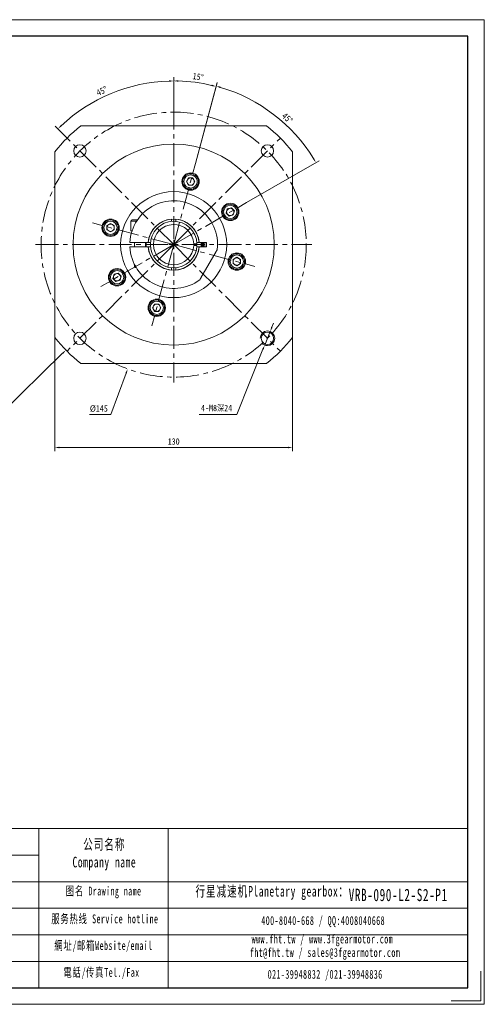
# Model space of a CAD drawing. Header units: millimetres. Extents: x 24 to 786, y 24 to 563.
# Tile 3 of 3: x 532 to 786, y 24 to 563. Entities that reach past the tile are written whole.
import ezdxf

# ---------------------------------------------------------------- set-up
doc = ezdxf.new("R2010")
doc.units = ezdxf.units.MM
doc.header["$LTSCALE"] = 10
doc.linetypes.add('CENTER', pattern=[2, 1.25, -0.25, 0.25, -0.25])
doc.layers.get('0').update_dxf_attribs({"lineweight": 18})
for name, color, linetype, lineweight in [('2细线层', 4, 'Continuous', 18), ('3中心线层', 1, 'CENTER', 18), ('图框_外框线', 7, 'Continuous', 18)]:
    doc.layers.add(name, color=color, linetype=linetype, lineweight=lineweight)
doc.styles.add('TH_GBDIM', font='txt', dxfattribs={"width": 0.8})
doc.styles.add('标准', font='txt', dxfattribs={"width": 0.667})
doc.dimstyles.new('TH_GBDIM', dxfattribs={"dimtxt": 3.5, "dimasz": 2.5, "dimexe": 2, "dimexo": 0, "dimgap": 1.5, "dimtad": 1, "dimdec": 1, "dimdsep": 46, "dimtxsty": 'TH_GBDIM', "dimcen": 2.5, "dimdle": 5, "dimclrd": 4, "dimclre": 4, "dimclrt": 3, "dimadec": 0, "dimazin": 0, "dimtfac": 0.714286, "dimtdec": 1, "dimtmove": 0, "dimatfit": 3, "dimfxl": 0, "dimtolj": 1, "dimarcsym": 0})

# ---------------------------------------------------------------- blocks, each defined once
blk = doc.blocks.new('*X4')
for points in [[(669.29, 394.48), (670.06, 394.17), (668.74, 392.01)], [(664.43, 382.42), (665.2, 382.11), (665.75, 384.59)]]:
    blk.add_hatch(color=4).paths.add_polyline_path(points, flags=0)
at = {"color": 4}
for p, q in [((669.67, 394.33), (670.61, 396.64)), ((668.74, 392.01), (665.75, 384.59)), ((650.44, 346.58), (664.82, 382.27)), ((629.97, 346.58), (650.44, 346.58))]:
    blk.add_line(p, q, dxfattribs=at)
blk.add_arc((667.24, 388.3), 4, 219.4153, 270, dxfattribs=at)
at = {"color": 3, "insert": (639.46, 349.97), "char_height": 3.5, "width": 31.2978, "attachment_point": 5, "style": 'TH_GBDIM'}
blk.add_mtext('4-M8深24', dxfattribs=at)
blk = doc.blocks.new('*X5')
blk.add_hatch(color=4).paths.add_polyline_path([(589.59, 369.36), (590.37, 369.07), (590.84, 371.56)], flags=0)
at = {"color": 4}
for p, q in [((615.98, 437.06), (615.98, 442.06)), ((613.48, 439.56), (618.48, 439.56)), ((581.61, 346.58), (589.98, 369.21)), ((569.98, 346.58), (581.61, 346.58))]:
    blk.add_line(p, q, dxfattribs=at)
at = {"color": 3, "insert": (575.05, 349.83), "char_height": 3.5, "width": 15.2756, "attachment_point": 5, "style": 'TH_GBDIM'}
blk.add_mtext('%%C145', dxfattribs=at)
blk = doc.blocks.new('*X6')
blk.add_hatch(color=4).paths.add_polyline_path([(554.97, 380.37), (555.55, 379.78), (557.05, 381.83)], flags=0)
at = {"color": 4}
for p, q in [((615.98, 437.06), (615.98, 442.06)), ((613.48, 439.56), (618.48, 439.56)), ((521.08, 346.58), (555.26, 380.08)), ((509.84, 346.58), (521.08, 346.58))]:
    blk.add_line(p, q, dxfattribs=at)
at = {"color": 3, "insert": (514.71, 349.83), "char_height": 3.5, "width": 15.2756, "attachment_point": 5, "style": 'TH_GBDIM'}
blk.add_mtext('%%C165', dxfattribs=at)
blk = doc.blocks.new('*X7')
for points in [[(553.48, 328.97), (553.48, 328.13), (550.98, 328.55)], [(678.48, 328.97), (678.48, 328.13), (680.98, 328.55)]]:
    blk.add_hatch(color=4).paths.add_polyline_path(points, flags=0)
at = {"color": 4}
for p, q in [((550.98, 388.76), (550.98, 326.55)), ((680.98, 388.76), (680.98, 326.55)), ((553.48, 328.55), (678.48, 328.55))]:
    blk.add_line(p, q, dxfattribs=at)
at = {"color": 3, "insert": (615.98, 331.8), "char_height": 3.5, "width": 10.64, "attachment_point": 5, "style": 'TH_GBDIM'}
blk.add_mtext('130', dxfattribs=at)
blk = doc.blocks.new('*X8')
for points in [[(613.47, 529.49), (613.48, 528.65), (615.98, 529.1)], [(554.74, 504.32), (554.16, 504.92), (552.66, 502.88)]]:
    blk.add_hatch(color=4).paths.add_polyline_path(points, flags=0)
at = {"color": 4}
for p, q in [((615.98, 515.06), (615.98, 531.1)), ((557.64, 497.9), (551.25, 504.29))]:
    blk.add_line(p, q, dxfattribs=at)
blk.add_arc((615.98, 439.56), 89.54, 91.5997, 133.4003, dxfattribs=at)
at = {"color": 3, "insert": (576.7, 523.63), "char_height": 3.5, "width": 12.678, "attachment_point": 5, "rotation": 25.0395, "style": 'TH_GBDIM'}
blk.add_mtext('45%%D', dxfattribs=at)
blk = doc.blocks.new('*X9')
for points in [[(618.47, 528.7), (618.48, 529.53), (615.98, 529.15)], [(636.84, 527.11), (636.64, 526.31), (639.17, 526.1)]]:
    blk.add_hatch(color=4).paths.add_polyline_path(points, flags=0)
at = {"color": 4}
for p, q in [((615.98, 515.06), (615.98, 531.15)), ((627.89, 484.01), (639.68, 528.03))]:
    blk.add_line(p, q, dxfattribs=at)
blk.add_arc((615.98, 439.56), 89.59, 76.5989, 88.4011, dxfattribs=at)
at = {"color": 3, "insert": (629.35, 531.43), "char_height": 3.5, "width": 10.9048, "attachment_point": 5, "rotation": 351.7181, "style": 'TH_GBDIM'}
blk.add_mtext('15%%D', dxfattribs=at)
blk = doc.blocks.new('*X10')
for points in [[(641.51, 525.21), (641.74, 526.01), (639.22, 526.29)], [(692.82, 486.82), (692.1, 486.39), (693.74, 484.46)]]:
    blk.add_hatch(color=4).paths.add_polyline_path(points, flags=0)
at = {"color": 4}
for p, q in [((627.89, 484.01), (639.74, 528.22)), ((655.83, 462.57), (695.47, 485.46))]:
    blk.add_line(p, q, dxfattribs=at)
blk.add_arc((615.98, 439.56), 89.79, 31.5953, 73.4047, dxfattribs=at)
at = {"color": 3, "insert": (678.19, 508.74), "char_height": 3.5, "width": 12.754, "attachment_point": 5, "rotation": 318.0371, "style": 'TH_GBDIM'}
blk.add_mtext('45%%D', dxfattribs=at)

msp = doc.modelspace()

# ---------------------------------------------------------------- linework, layer by layer
at = {"color": 7, "linetype": 'Continuous', "lineweight": 15}
for p, q in [((565.17, 504.56), (666.78, 504.56)), ((550.98, 388.76), (550.98, 490.37)), ((680.98, 490.37), (680.98, 388.76)), ((622.92, 474.09), (624.08, 476.09)), ((624.08, 476.09), (626.39, 476.09)), ((626.39, 476.09), (627.54, 474.09)), ((624.08, 472.09), (622.92, 474.09)), ((626.39, 472.09), (624.08, 472.09)), ((627.54, 474.09), (626.39, 472.09)), ((644.71, 456.84), (645.31, 459.07)), ((645.31, 459.07), (647.54, 459.67)), ((647.54, 459.67), (649.17, 458.03)), ((649.17, 458.03), (648.57, 455.8)), ((593.23, 453.06), (596.14, 453.06)), ((614.73, 453.51), (614.73, 453)), ((614.73, 453), (614.73, 452.25)), ((617.23, 453.51), (617.23, 453)), ((617.23, 452.25), (617.23, 453)), ((646.34, 455.21), (644.71, 456.84)), ((648.57, 455.8), (646.34, 455.21)), ((579.45, 449.97), (581.45, 451.12)), ((579.45, 447.66), (579.45, 449.97)), ((581.45, 446.51), (579.45, 447.66)), ((581.45, 451.12), (583.45, 449.97)), ((583.45, 447.66), (581.45, 446.51)), ((583.45, 449.97), (583.45, 447.66)), ((592.48, 452.31), (592.48, 447.06)), ((595.65, 452.31), (592.48, 452.31)), ((593.18, 447.06), (592.48, 447.06)), ((601.53, 440.81), (592.51, 440.81)), ((592.51, 438.31), (601.53, 438.31)), ((594.48, 440.81), (594.48, 438.31)), ((600.48, 440.81), (600.48, 438.31)), ((600.78, 440.81), (600.73, 439.56)), ((600.73, 439.56), (600.78, 438.31)), ((603.29, 440.81), (602.54, 440.81)), ((602.54, 438.31), (603.29, 438.31)), ((628.72, 440.06), (627.27, 440.06)), ((627.27, 439.06), (628.72, 439.06)), ((629.42, 440.81), (628.67, 440.81)), ((628.67, 438.31), (629.42, 438.31)), ((633.58, 440.81), (630.42, 440.81)), ((630.42, 438.31), (633.58, 438.31)), ((633.98, 438.71), (633.98, 440.41)), ((630.9, 421.41), (639.16, 435.72)), ((648.51, 431.46), (650.51, 432.62)), ((648.51, 429.15), (648.51, 431.46)), ((650.51, 432.62), (652.51, 431.46)), ((652.51, 431.46), (652.51, 429.15)), ((594.48, 428.9), (594.48, 427.31)), ((594.48, 427.31), (595.34, 427.31)), ((595.49, 427.06), (594.73, 427.06)), ((614.73, 426.87), (614.73, 426.12)), ((614.73, 426.12), (614.73, 425.62)), ((617.23, 426.12), (617.23, 426.87)), ((617.23, 426.12), (617.23, 425.62)), ((650.51, 428), (648.51, 429.15)), ((652.51, 429.15), (650.51, 428)), ((582.79, 421.09), (583.39, 423.32)), ((584.42, 419.46), (582.79, 421.09)), ((583.39, 423.32), (585.62, 423.92)), ((585.62, 423.92), (587.25, 422.28)), ((587.25, 422.28), (586.65, 420.05)), ((586.65, 420.05), (584.42, 419.46)), ((604.42, 405.03), (605.57, 407.03)), ((605.57, 403.03), (604.42, 405.03)), ((605.57, 407.03), (607.88, 407.03)), ((607.88, 407.03), (609.04, 405.03)), ((609.04, 405.03), (607.88, 403.03)), ((607.88, 403.03), (605.57, 403.03)), ((666.78, 374.56), (565.17, 374.56))]:
    msp.add_line(p, q, dxfattribs=at)
for points in [[(631.68, 440.81), (631.73, 439.56), (631.68, 438.31)], [(631.93, 438.31), (631.97, 439.1), (631.93, 440.81)], [(632.33, 440.81), (632.37, 439.97), (632.33, 438.31)]]:
    msp.add_lwpolyline(points, dxfattribs=at)
for centre, radius in [((615.98, 439.56), 55), ((564.71, 490.83), 3.4), ((667.24, 490.83), 3.4), ((625.23, 474.09), 4.75), ((625.23, 474.09), 4.25), ((625.23, 474.09), 3.63), ((615.98, 439.56), 29), ((646.94, 457.44), 4.75), ((646.94, 457.44), 4.25), ((646.94, 457.44), 3.63), ((581.45, 448.81), 4.75), ((581.45, 448.81), 4.25), ((581.45, 448.81), 3.63), ((650.51, 430.31), 4.75), ((650.51, 430.31), 4.25), ((650.51, 430.31), 3.62), ((585.02, 421.69), 4.75), ((585.02, 421.69), 4.25), ((585.02, 421.69), 3.63), ((606.73, 405.03), 4.75), ((606.73, 405.03), 4.25), ((606.73, 405.03), 3.63), ((564.71, 388.3), 3.4), ((667.24, 388.3), 3.4)]:
    msp.add_circle(centre, radius, dxfattribs=at)
for centre, radius, start, end in [((615.98, 439.56), 82.5, 128.0123, 141.9877), ((615.98, 439.56), 82.5, 38.0123, 51.9877), ((625.23, 474.09), 2, 150, 210), ((625.23, 474.09), 2, 90, 150), ((625.23, 474.09), 2, 30, 90), ((625.23, 474.09), 2, 330, 30), ((625.23, 474.09), 2, 210, 270), ((625.23, 474.09), 2, 270, 330), ((615.98, 439.56), 24, 353.5565, 177.0145), ((646.94, 457.44), 2, 105, 165), ((646.94, 457.44), 2, 45, 105), ((646.94, 457.44), 2, 345, 45), ((593.23, 452.31), 0.75, 90, 180), ((615.98, 439.56), 14, 5.1225, 174.8775), ((615.98, 439.56), 14, 95.1225, 174.8775), ((615.98, 439.56), 14, 5.1225, 84.8775), ((646.94, 457.44), 2, 165, 225), ((646.94, 457.44), 2, 225, 285), ((646.94, 457.44), 2, 285, 345), ((581.45, 448.81), 2, 120, 180), ((581.45, 448.81), 2, 180, 240), ((581.45, 448.81), 2, 60, 120), ((581.45, 448.81), 2, 0, 60), ((581.45, 448.81), 2, 300, 0), ((615.98, 439.56), 12.75, 2.2475, 357.7525), ((615.98, 439.56), 11, 2.6053, 357.3947), ((581.45, 448.81), 2, 240, 300), ((615.98, 439.56), 24, 182.9855, 306.4435), ((615.98, 439.56), 15, 175.2198, 184.7802), ((615.98, 439.56), 14, 185.1225, 354.8775), ((615.98, 439.56), 14, 185.1225, 264.8775), ((615.98, 439.56), 14, 275.1225, 354.8775), ((615.98, 439.56), 12.1, 357.6317, 2.3683), ((615.98, 439.56), 15, 355.2198, 4.7802), ((615.98, 439.56), 15.25, 355.2983, 4.7017), ((615.98, 439.56), 17, 355.7833, 4.2167), ((633.58, 440.41), 0.4, 0, 90), ((633.58, 438.71), 0.4, 270, 0), ((650.51, 430.31), 2, 120, 180), ((650.51, 430.31), 2, 60, 120), ((650.51, 430.31), 2, 360, 60), ((650.51, 430.31), 2, 180, 240), ((650.51, 430.31), 2, 240, 300), ((650.51, 430.31), 2, 300, 0), ((585.02, 421.69), 2, 165, 225), ((585.02, 421.69), 2, 105, 165), ((585.02, 421.69), 2, 225, 285), ((585.02, 421.69), 2, 45, 105), ((585.02, 421.69), 2, 285, 345), ((585.02, 421.69), 2, 345, 45), ((606.73, 405.03), 2, 150, 210), ((606.73, 405.03), 2, 90, 150), ((606.73, 405.03), 2, 30, 90), ((606.73, 405.03), 2, 330, 30), ((606.73, 405.03), 2, 210, 270), ((606.73, 405.03), 2, 270, 330), ((615.98, 439.56), 82.5, 218.0123, 231.9877), ((615.98, 439.56), 82.5, 308.0123, 321.9877)]:
    msp.add_arc(centre, radius, start, end, dxfattribs=at)
for points in [[(592.51, 440.81), (592.01, 440.81)], [(592.01, 438.31), (592.51, 438.31)], [(602.03, 440.81), (601.53, 440.81)], [(601.53, 438.31), (602.03, 438.31)], [(627.27, 440.06), (626.97, 440.06)], [(626.97, 439.06), (627.27, 439.06)], [(630.42, 440.81), (629.92, 440.81)], [(629.92, 438.31), (630.42, 438.31)], [(639.83, 436.87), (639.16, 435.72)], [(594.48, 427.31), (594.73, 427.06)], [(630.9, 421.41), (630.24, 420.26)]]:
    msp.add_open_spline(points, degree=1, dxfattribs=at)
for points, knots in [([(602.54, 440.81), (602.49, 440.81), (602.33, 440.81), (602.16, 440.81), (602.03, 440.81)], [0, 0, 0, 0, 0.1248457, 0.5020797, 0.5020797, 0.5020797, 0.5020797]), ([(602.03, 438.31), (602.16, 438.31), (602.33, 438.31), (602.49, 438.31), (602.54, 438.31)], [0, 0, 0, 0, 0.377234, 0.5020797, 0.5020797, 0.5020797, 0.5020797]), ([(629.92, 440.81), (629.8, 440.81), (629.63, 440.81), (629.46, 440.81), (629.42, 440.81)], [0, 0, 0, 0, 0.377234, 0.5020797, 0.5020797, 0.5020797, 0.5020797]), ([(629.42, 438.31), (629.46, 438.31), (629.63, 438.31), (629.8, 438.31), (629.92, 438.31)], [0, 0, 0, 0, 0.1248457, 0.5020797, 0.5020797, 0.5020797, 0.5020797])]:
    msp.add_open_spline(points, degree=3, knots=knots, dxfattribs=at)
at = {"layer": '2细线层'}
msp.add_arc((667.24, 388.3), 4, 270, 180, dxfattribs=at)
at = {"layer": '3中心线层'}
for p, q in [((615.98, 515.06), (615.98, 364.06)), ((615.98, 439.56), (557.64, 497.9)), ((615.98, 439.56), (674.31, 497.9)), ((615.98, 439.56), (627.89, 484.01)), ((615.98, 439.56), (655.83, 462.57)), ((615.98, 439.56), (571.53, 451.47)), ((540.48, 439.56), (691.48, 439.56)), ((615.98, 439.56), (557.64, 381.23)), ((615.98, 439.56), (576.13, 416.56)), ((615.98, 439.56), (604.07, 395.12)), ((615.98, 439.56), (674.31, 381.23)), ((615.98, 439.56), (660.42, 427.65))]:
    msp.add_line(p, q, dxfattribs=at)
msp.add_circle((615.98, 439.56), 72.5, dxfattribs=at)
at = {"layer": '图框_外框线'}
for p, q in [((91.24, 120.01), (776.77, 120.01)), ((542.21, 120.01), (542.21, 32.94)), ((613, 120.01), (613, 32.94)), ((156.93, 105.48), (542.21, 105.48)), ((91.24, 90.96), (776.77, 90.96)), ((156.93, 76.43), (776.77, 76.43)), ((156.93, 61.9), (776.77, 61.9)), ((156.93, 47.37), (776.77, 47.37))]:
    msp.add_line(p, q, dxfattribs=at)
at = {"layer": '图框_外框线', "color": 3}
msp.add_lwpolyline([(23.93, 23.87), (785.84, 23.87), (785.84, 562.64), (23.93, 562.64)], close=True, dxfattribs=at)
at = {"layer": '图框_外框线', "color": 3, "lineweight": 25}
msp.add_lwpolyline([(69.28, 32.94), (776.77, 32.94), (776.77, 553.57), (69.28, 553.57)], close=True, dxfattribs=at)
at = {"layer": '图框_外框线', "color": 3}
msp.add_lwpolyline([(784.02, 42.01), (784.02, 25.68), (767.7, 25.68)], dxfattribs=at)

# ---------------------------------------------------------------- texts
at = {"layer": '图框_外框线', "color": 1, "attachment_point": 2, "style": '标准'}
for s, insert, char_height, width in [('\\T1.1;公司名称\\PCompany name', (578.05, 114.28), 5.8114, 75.2396), ('\\T1.1;图名 Drawing name', (577.66, 88.28), 4.8428, 61.9336), ('\\T1.1;  行星减速机Planetary gearbox：', (666.94, 88.65), 5.8114, 91.3998), ('{\\T1.10000;VRB-090-L2-S2-P1}', (738.74, 87.11), 6.78, 49.3411), ('\\T1.1;服务热线 Service hotline', (578.34, 73.05), 4.8428, 68.9999), ('\\T1.1;400-8040-668 / QQ:4008040668', (697.72, 72.12), 4.8428, 141.0013), ('\\T1.1;www.fht.tw / www.3fgearmotor.com ', (697.28, 62.04), 4.8428, 141.16), ('\\T1.1;網址/邮箱Website/email', (577.59, 58.46), 4.8428, 71.8224), ('{\\T1.10000;fht@fht.tw / sales@3fgearmotor.com }', (698.75, 54.66), 4.8428, 141.16), ('\\T1.1;電話/传真Tel./Fax', (576.51, 43.75), 4.8428, 72.6863), ('\\T1.1;021-39948832 /021-39948836 ', (698.8, 42.7), 4.8428, 107.7864)]:
    msp.add_mtext(s, dxfattribs=dict(at, insert=insert, char_height=char_height, width=width))

# ---------------------------------------------------------------- dimensions: what is measured, and where the dimension line sits
for base, line1, line2, picture, middle in [((628.88, 528.22), ((615.98, 439.56), (627.89, 484.01)), ((615.98, 515.06), (615.98, 364.06)), '*X9', (628.88, 528.22)), ((578.08, 520.69), ((615.98, 515.06), (615.98, 364.06)), ((615.98, 439.56), (557.64, 497.9)), '*X8', (578.08, 520.69)), ((676.02, 506.33), ((615.98, 439.56), (655.83, 462.57)), ((615.98, 439.56), (627.89, 484.01)), '*X10', (676.02, 506.33))]:
    dim = msp.add_angular_dim_2l(base=base, line1=line1, line2=line2, dimstyle='TH_GBDIM', override={"dimtad": 1, "dimtih": 0, "dimtoh": 0, "dimsah": 1, "dimtdec": 0, "dimtzin": 0})
    dim.commit()
    dim.dimension.update_dxf_attribs({"geometry": picture, "text_midpoint": middle, "dimtype": 162})
for p1, p2, picture, middle in [((641.11, 507.57), (590.84, 371.56), '*X5', (581.61, 346.58)), ((674.91, 497.3), (557.05, 381.83), '*X6', (521.08, 346.58))]:
    dim = msp.add_diameter_dim_2p(p1=p1, p2=p2, dimstyle='TH_GBDIM', override={"dimtih": 1, "dimtoh": 1, "dimpost": '%%C<>', "dimsah": 1, "dimtofl": 0, "dimtzin": 0})
    dim.commit()
    dim.dimension.update_dxf_attribs({"geometry": picture, "text_midpoint": middle, "dimtype": 163})
dim = msp.add_diameter_dim_2p(p1=(668.74, 392.01), p2=(665.75, 384.59), text='4-M8深24', dimstyle='TH_GBDIM', override={"dimtoh": 1, "dimpost": '%%C<>', "dimsah": 1, "dimtzin": 0})
dim.commit()
dim.dimension.update_dxf_attribs({"geometry": '*X4', "text_midpoint": (650.44, 346.58), "dimtype": 163})
dim = msp.add_linear_dim(base=(680.98, 328.55), p1=(550.98, 388.76), p2=(680.98, 388.76), dimstyle='TH_GBDIM', override={"dimsah": 1, "dimtzin": 0})
dim.commit()
dim.dimension.update_dxf_attribs({"geometry": '*X7', "text_midpoint": (615.98, 331.8)})

doc.saveas('drawing.dxf')
